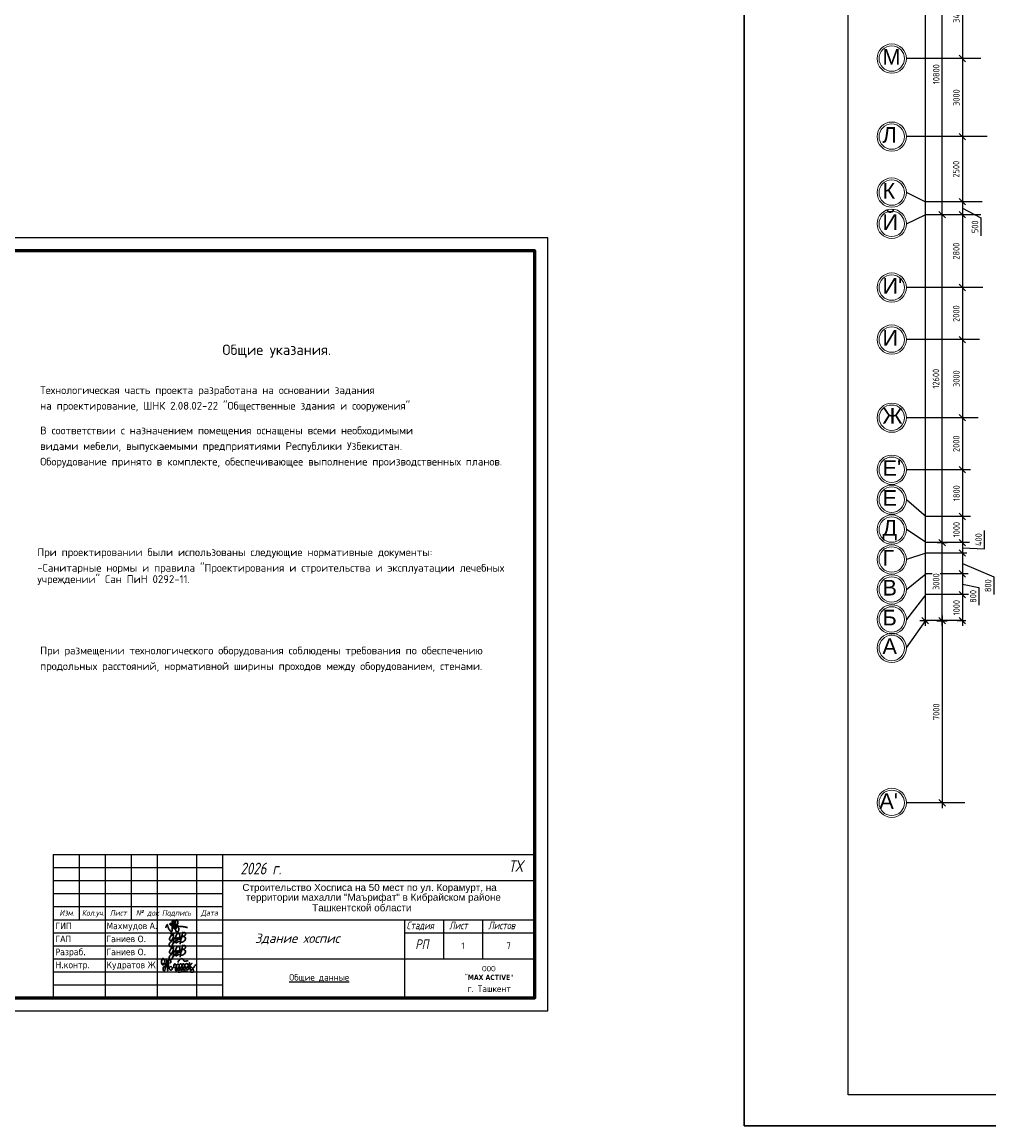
# Model space of a CAD drawing. Header units: millimetres. Extents: x 151654 to 877351, y 70322 to 154322.
# Tile 2 of 176: x 173458 to 210608, y 70322 to 112741. Entities that reach past the tile are written whole.
import ezdxf
from ezdxf.enums import TextEntityAlignment as Align

# ---------------------------------------------------------------- set-up
doc = ezdxf.new("R2010")
doc.units = ezdxf.units.MM
doc.linetypes.add('ACAD_ISO04W100', pattern=[30, 24, -3, 0, -3])
doc.layers.add('os', color=253, linetype='Continuous')
doc.styles.add('COMPLEX', font='isocpeur.ttf')
doc.styles.add('GOST', font='isocpeur.ttf')
doc.styles.get("Standard").update_dxf_attribs({"font": 'arial.ttf'})
doc.styles.add('style1', font='isocpeui.ttf', dxfattribs={"height": 80})
doc.styles.add('Tahoma', font='tahoma.ttf')
doc.styles.add('аббос', font='isocpeur.ttf')
doc.styles.add('ГОСТ 2.304', font='CS_Gost2304.shx')
doc.dimstyles.new('СПДС', dxfattribs={"dimscale": 100, "dimtxt": 2.5, "dimasz": 2.5, "dimexe": 2, "dimexo": 0.625, "dimgap": 1, "dimtad": 1, "dimdec": 0, "dimtxsty": 'ГОСТ 2.304', "dimblk": 'OBLIQUE', "dimblk1": 'OBLIQUE', "dimblk2": 'OBLIQUE', "dimcen": 2.5, "dimdle": 2, "dimadec": 0, "dimazin": 2, "dimtfac": 0.75, "dimtdec": 4, "dimtmove": 1, "dimatfit": 3, "dimfxl": 1, "dimtfill": 1, "dimtolj": 1, "dimarcsym": 1})

# ---------------------------------------------------------------- blocks, each defined once
blk = doc.blocks.new('_Oblique')
at = {"color": 0, "linetype": 'ByBlock', "lineweight": -2}
blk.add_line((-0.5, -0.5), (0.5, 0.5), dxfattribs=at)
blk = doc.blocks.new('*D1082')
at = {"color": 0, "lineweight": -2, "transparency": 16777216}
for p, q in [((210298, 114738), (209388, 114738)), ((209588, 114938), (209588, 111138)), ((210298, 111338), (209388, 111338))]:
    blk.add_line(p, q, dxfattribs=at)
at = {"color": 0, "lineweight": -2, "transparency": 16777216, "xscale": 250, "yscale": 250, "zscale": 250}
for p, rotation in [((209588, 114738), 90), ((209588, 111338), 270)]:
    blk.add_blockref('_Oblique', p, dxfattribs=dict(at, rotation=rotation))
at = {"color": 0, "transparency": 16777216, "insert": (209357, 113038), "char_height": 250, "attachment_point": 5, "rotation": 90, "style": 'ГОСТ 2.304', "bg_fill": 3, "box_fill_scale": 1.1, "bg_fill_color": 256, "bg_fill_true_color": 13158600, "bg_fill_transparency": 0}
blk.add_mtext('\\A1;3400', dxfattribs=at)
blk = doc.blocks.new('*D1083')
at = {"color": 0, "lineweight": -2, "transparency": 16777216}
for p, q in [((210298, 111338), (209388, 111338)), ((209588, 111538), (209588, 108138)), ((210544, 108338), (209388, 108338))]:
    blk.add_line(p, q, dxfattribs=at)
at = {"color": 0, "lineweight": -2, "transparency": 16777216, "xscale": 250, "yscale": 250, "zscale": 250}
for p, rotation in [((209588, 111338), 90), ((209588, 108338), 270)]:
    blk.add_blockref('_Oblique', p, dxfattribs=dict(at, rotation=rotation))
at = {"color": 0, "transparency": 16777216, "insert": (209357, 109838), "char_height": 250, "attachment_point": 5, "rotation": 90, "style": 'ГОСТ 2.304', "bg_fill": 3, "box_fill_scale": 1.1, "bg_fill_color": 256, "bg_fill_true_color": 13158600, "bg_fill_transparency": 0}
blk.add_mtext('\\A1;3000', dxfattribs=at)
blk = doc.blocks.new('*D1084')
at = {"color": 0, "lineweight": -2, "transparency": 16777216}
for p, q in [((210544, 108338), (209388, 108338)), ((209588, 108538), (209588, 105638)), ((210346, 105838), (209388, 105838))]:
    blk.add_line(p, q, dxfattribs=at)
at = {"color": 0, "lineweight": -2, "transparency": 16777216, "xscale": 250, "yscale": 250, "zscale": 250}
for p, rotation in [((209588, 108338), 90), ((209588, 105838), 270)]:
    blk.add_blockref('_Oblique', p, dxfattribs=dict(at, rotation=rotation))
at = {"color": 0, "transparency": 16777216, "insert": (209348, 107088), "char_height": 250, "attachment_point": 5, "rotation": 90, "style": 'ГОСТ 2.304', "bg_fill": 3, "box_fill_scale": 1.1, "bg_fill_color": 256, "bg_fill_true_color": 13158600, "bg_fill_transparency": 0}
blk.add_mtext('\\A1;2500', dxfattribs=at)
blk = doc.blocks.new('*D1085')
at = {"color": 0, "lineweight": -2, "transparency": 16777216}
for p, q in [((210346, 105838), (209388, 105838)), ((209588, 106038), (209588, 105138)), ((210297, 105338), (209388, 105338)), ((209588, 105588), (210303, 105219)), ((210303, 105219), (210303, 104531))]:
    blk.add_line(p, q, dxfattribs=at)
at = {"color": 0, "lineweight": -2, "transparency": 16777216, "xscale": 250, "yscale": 250, "zscale": 250, "rotation": 90}
blk.add_blockref('_Oblique', (209588, 105838), dxfattribs=at)
at = {"color": 0, "transparency": 16777216, "insert": (210073, 104875), "char_height": 250, "attachment_point": 5, "rotation": 90, "style": 'ГОСТ 2.304', "bg_fill": 3, "box_fill_scale": 1.1, "bg_fill_color": 256, "bg_fill_true_color": 13158600, "bg_fill_transparency": 0}
blk.add_mtext('\\A1;500', dxfattribs=at)
at = {"color": 0, "lineweight": -2, "transparency": 16777216, "xscale": 250, "yscale": 250, "zscale": 250, "rotation": 270}
blk.add_blockref('_Oblique', (209588, 105338), dxfattribs=at)
blk = doc.blocks.new('*D1086')
at = {"color": 0, "lineweight": -2, "transparency": 16777216}
for p, q in [((210297, 105338), (209388, 105338)), ((209588, 105538), (209588, 102338)), ((210371, 102538), (209388, 102538))]:
    blk.add_line(p, q, dxfattribs=at)
at = {"color": 0, "lineweight": -2, "transparency": 16777216, "xscale": 250, "yscale": 250, "zscale": 250}
for p, rotation in [((209588, 105338), 90), ((209588, 102538), 270)]:
    blk.add_blockref('_Oblique', p, dxfattribs=dict(at, rotation=rotation))
at = {"color": 0, "transparency": 16777216, "insert": (209353, 103938), "char_height": 250, "attachment_point": 5, "rotation": 90, "style": 'ГОСТ 2.304', "bg_fill": 3, "box_fill_scale": 1.1, "bg_fill_color": 256, "bg_fill_true_color": 13158600, "bg_fill_transparency": 0}
blk.add_mtext('\\A1;2800', dxfattribs=at)
blk = doc.blocks.new('*D1087')
at = {"color": 0, "lineweight": -2, "transparency": 16777216}
for p, q in [((209588, 102738), (209588, 100338)), ((210371, 102538), (209388, 102538)), ((210247, 100538), (209388, 100538))]:
    blk.add_line(p, q, dxfattribs=at)
at = {"color": 0, "lineweight": -2, "transparency": 16777216, "xscale": 250, "yscale": 250, "zscale": 250}
for p, rotation in [((209588, 102538), 90), ((209588, 100538), 270)]:
    blk.add_blockref('_Oblique', p, dxfattribs=dict(at, rotation=rotation))
at = {"color": 0, "transparency": 16777216, "insert": (209353, 101538), "char_height": 250, "attachment_point": 5, "rotation": 90, "style": 'ГОСТ 2.304', "bg_fill": 3, "box_fill_scale": 1.1, "bg_fill_color": 256, "bg_fill_true_color": 13158600, "bg_fill_transparency": 0}
blk.add_mtext('\\A1;2000', dxfattribs=at)
blk = doc.blocks.new('*D1088')
at = {"color": 0, "lineweight": -2, "transparency": 16777216}
for p, q in [((210247, 100538), (209388, 100538)), ((209588, 100738), (209588, 97338)), ((210198, 97538), (209388, 97538))]:
    blk.add_line(p, q, dxfattribs=at)
at = {"color": 0, "lineweight": -2, "transparency": 16777216, "xscale": 250, "yscale": 250, "zscale": 250}
for p, rotation in [((209588, 100538), 90), ((209588, 97538), 270)]:
    blk.add_blockref('_Oblique', p, dxfattribs=dict(at, rotation=rotation))
at = {"color": 0, "transparency": 16777216, "insert": (209357, 99038), "char_height": 250, "attachment_point": 5, "rotation": 90, "style": 'ГОСТ 2.304', "bg_fill": 3, "box_fill_scale": 1.1, "bg_fill_color": 256, "bg_fill_true_color": 13158600, "bg_fill_transparency": 0}
blk.add_mtext('\\A1;3000', dxfattribs=at)
blk = doc.blocks.new('*D1089')
at = {"color": 0, "lineweight": -2, "transparency": 16777216}
for p, q in [((209588, 97738), (209588, 95338)), ((210198, 97538), (209388, 97538)), ((209895, 95538), (209388, 95538))]:
    blk.add_line(p, q, dxfattribs=at)
at = {"color": 0, "lineweight": -2, "transparency": 16777216, "xscale": 250, "yscale": 250, "zscale": 250}
for p, rotation in [((209588, 97538), 90), ((209588, 95538), 270)]:
    blk.add_blockref('_Oblique', p, dxfattribs=dict(at, rotation=rotation))
at = {"color": 0, "transparency": 16777216, "insert": (209353, 96538), "char_height": 250, "attachment_point": 5, "rotation": 90, "style": 'ГОСТ 2.304', "bg_fill": 3, "box_fill_scale": 1.1, "bg_fill_color": 256, "bg_fill_true_color": 13158600, "bg_fill_transparency": 0}
blk.add_mtext('\\A1;2000', dxfattribs=at)
blk = doc.blocks.new('*D1090')
at = {"color": 0, "lineweight": -2, "transparency": 16777216}
for p, q in [((209895, 95538), (209388, 95538)), ((209588, 95738), (209588, 93538)), ((209895, 93738), (209388, 93738))]:
    blk.add_line(p, q, dxfattribs=at)
at = {"color": 0, "lineweight": -2, "transparency": 16777216, "xscale": 250, "yscale": 250, "zscale": 250}
for p, rotation in [((209588, 95538), 90), ((209588, 93738), 270)]:
    blk.add_blockref('_Oblique', p, dxfattribs=dict(at, rotation=rotation))
at = {"color": 0, "transparency": 16777216, "insert": (209363, 94638), "char_height": 250, "attachment_point": 5, "rotation": 90, "style": 'ГОСТ 2.304', "bg_fill": 3, "box_fill_scale": 1.1, "bg_fill_color": 256, "bg_fill_true_color": 13158600, "bg_fill_transparency": 0}
blk.add_mtext('\\A1;1800', dxfattribs=at)
blk = doc.blocks.new('*D1091')
at = {"color": 0, "lineweight": -2, "transparency": 16777216}
for p, q in [((209588, 93938), (209588, 92538)), ((209895, 93738), (209388, 93738)), ((209856, 92738), (209388, 92738))]:
    blk.add_line(p, q, dxfattribs=at)
at = {"color": 0, "transparency": 16777216, "insert": (209363, 93238), "char_height": 250, "attachment_point": 5, "rotation": 90, "style": 'ГОСТ 2.304', "bg_fill": 3, "box_fill_scale": 1.1, "bg_fill_color": 256, "bg_fill_true_color": 13158600, "bg_fill_transparency": 0}
blk.add_mtext('\\A1;1000', dxfattribs=at)
at = {"color": 0, "lineweight": -2, "transparency": 16777216, "xscale": 250, "yscale": 250, "zscale": 250}
for p, rotation in [((209588, 93738), 90), ((209588, 92738), 270)]:
    blk.add_blockref('_Oblique', p, dxfattribs=dict(at, rotation=rotation))
blk = doc.blocks.new('*D1092')
at = {"color": 0, "lineweight": -2, "transparency": 16777216}
for p, q in [((209588, 92938), (209588, 92138)), ((210438, 92500), (210438, 93206)), ((209856, 92738), (209388, 92738)), ((209588, 92538), (210438, 92500)), ((209757, 92338), (209388, 92338))]:
    blk.add_line(p, q, dxfattribs=at)
at = {"color": 0, "lineweight": -2, "transparency": 16777216, "xscale": 250, "yscale": 250, "zscale": 250}
for p, rotation in [((209588, 92738), 90), ((209588, 92338), 270)]:
    blk.add_blockref('_Oblique', p, dxfattribs=dict(at, rotation=rotation))
at = {"color": 0, "transparency": 16777216, "insert": (210213, 92853), "char_height": 250, "attachment_point": 5, "rotation": 90, "style": 'ГОСТ 2.304', "bg_fill": 3, "box_fill_scale": 1.1, "bg_fill_color": 256, "bg_fill_true_color": 13158600, "bg_fill_transparency": 0}
blk.add_mtext('\\A1;400', dxfattribs=at)
blk = doc.blocks.new('*D1093')
at = {"color": 0, "lineweight": -2, "transparency": 16777216}
for p, q in [((209588, 92538), (209588, 91338)), ((209757, 92338), (209388, 92338)), ((209588, 91938), (210800, 91426)), ((209816, 91538), (209388, 91538)), ((210800, 91426), (210800, 90739))]:
    blk.add_line(p, q, dxfattribs=at)
at = {"color": 0, "lineweight": -2, "transparency": 16777216, "xscale": 250, "yscale": 250, "zscale": 250}
for p, rotation in [((209588, 92338), 90), ((209588, 91538), 270)]:
    blk.add_blockref('_Oblique', p, dxfattribs=dict(at, rotation=rotation))
at = {"color": 0, "transparency": 16777216, "insert": (210575, 91082), "char_height": 250, "attachment_point": 5, "rotation": 90, "style": 'ГОСТ 2.304', "bg_fill": 3, "box_fill_scale": 1.1, "bg_fill_color": 256, "bg_fill_true_color": 13158600, "bg_fill_transparency": 0}
blk.add_mtext('\\A1;800', dxfattribs=at)
blk = doc.blocks.new('*D1094')
at = {"color": 0, "lineweight": -2, "transparency": 16777216}
for p, q in [((209588, 91738), (209588, 90538)), ((209816, 91538), (209388, 91538)), ((209588, 91138), (210227, 91016)), ((210227, 91016), (210227, 90328)), ((209822, 90738), (209388, 90738))]:
    blk.add_line(p, q, dxfattribs=at)
at = {"color": 0, "lineweight": -2, "transparency": 16777216, "xscale": 250, "yscale": 250, "zscale": 250, "rotation": 90}
blk.add_blockref('_Oblique', (209588, 91538), dxfattribs=at)
at = {"color": 0, "transparency": 16777216, "insert": (210002, 90672), "char_height": 250, "attachment_point": 5, "rotation": 90, "style": 'ГОСТ 2.304', "bg_fill": 3, "box_fill_scale": 1.1, "bg_fill_color": 256, "bg_fill_true_color": 13158600, "bg_fill_transparency": 0}
blk.add_mtext('\\A1;800', dxfattribs=at)
at = {"color": 0, "lineweight": -2, "transparency": 16777216, "xscale": 250, "yscale": 250, "zscale": 250, "rotation": 270}
blk.add_blockref('_Oblique', (209588, 90738), dxfattribs=at)
blk = doc.blocks.new('*D1095')
at = {"color": 0, "lineweight": -2, "transparency": 16777216}
for p, q in [((209588, 90938), (209588, 89538)), ((209822, 90738), (209388, 90738)), ((209727, 89738), (209388, 89738))]:
    blk.add_line(p, q, dxfattribs=at)
at = {"color": 0, "transparency": 16777216, "insert": (209363, 90238), "char_height": 250, "attachment_point": 5, "rotation": 90, "style": 'ГОСТ 2.304', "bg_fill": 3, "box_fill_scale": 1.1, "bg_fill_color": 256, "bg_fill_true_color": 13158600, "bg_fill_transparency": 0}
blk.add_mtext('\\A1;1000', dxfattribs=at)
at = {"color": 0, "lineweight": -2, "transparency": 16777216, "xscale": 250, "yscale": 250, "zscale": 250}
for p, rotation in [((209588, 90738), 90), ((209588, 89738), 270)]:
    blk.add_blockref('_Oblique', p, dxfattribs=dict(at, rotation=rotation))
blk = doc.blocks.new('*D1155')
at = {"color": 0, "lineweight": -2, "transparency": 16777216}
for p, q in [((208809, 89538), (208809, 92938)), ((208623, 92738), (209009, 92738)), ((208613, 89738), (209009, 89738))]:
    blk.add_line(p, q, dxfattribs=at)
at = {"color": 0, "lineweight": -2, "transparency": 16777216, "xscale": 250, "yscale": 250, "zscale": 250}
for p, rotation in [((208809, 92738), 90), ((208809, 89738), 270)]:
    blk.add_blockref('_Oblique', p, dxfattribs=dict(at, rotation=rotation))
at = {"color": 0, "transparency": 16777216, "insert": (208578, 91238), "char_height": 250, "attachment_point": 5, "rotation": 90, "style": 'ГОСТ 2.304', "bg_fill": 3, "box_fill_scale": 1.1, "bg_fill_color": 256, "bg_fill_true_color": 13158600, "bg_fill_transparency": 0}
blk.add_mtext('\\A1;3000', dxfattribs=at)
blk = doc.blocks.new('*D1156')
at = {"color": 0, "lineweight": -2, "transparency": 16777216}
for p, q in [((209105, 105338), (208609, 105338)), ((208809, 92538), (208809, 105538)), ((208623, 92738), (209009, 92738))]:
    blk.add_line(p, q, dxfattribs=at)
at = {"color": 0, "lineweight": -2, "transparency": 16777216, "xscale": 250, "yscale": 250, "zscale": 250}
for p, rotation in [((208809, 105338), 90), ((208809, 92738), 270)]:
    blk.add_blockref('_Oblique', p, dxfattribs=dict(at, rotation=rotation))
at = {"color": 0, "transparency": 16777216, "insert": (208574, 99038), "char_height": 250, "attachment_point": 5, "rotation": 90, "style": 'ГОСТ 2.304', "bg_fill": 3, "box_fill_scale": 1.1, "bg_fill_color": 256, "bg_fill_true_color": 13158600, "bg_fill_transparency": 0}
blk.add_mtext('\\A1;12600', dxfattribs=at)
blk = doc.blocks.new('*D1096')
at = {"color": 0, "lineweight": -2, "transparency": 16777216}
for p, q in [((208809, 105138), (208809, 116338)), ((209074, 116138), (208609, 116138)), ((209105, 105338), (208609, 105338))]:
    blk.add_line(p, q, dxfattribs=at)
at = {"color": 0, "lineweight": -2, "transparency": 16777216, "xscale": 250, "yscale": 250, "zscale": 250}
for p, rotation in [((208809, 116138), 90), ((208809, 105338), 270)]:
    blk.add_blockref('_Oblique', p, dxfattribs=dict(at, rotation=rotation))
at = {"color": 0, "transparency": 16777216, "insert": (208584, 110738), "char_height": 250, "attachment_point": 5, "rotation": 90, "style": 'ГОСТ 2.304', "bg_fill": 3, "box_fill_scale": 1.1, "bg_fill_color": 256, "bg_fill_true_color": 13158600, "bg_fill_transparency": 0}
blk.add_mtext('\\A1;10800', dxfattribs=at)
blk = doc.blocks.new('*D1172')
at = {"color": 0, "lineweight": -2, "transparency": 16777216}
for p, q in [((208159, 145253), (208159, 89538)), ((208117, 145053), (207959, 145053)), ((208268, 89738), (207959, 89738))]:
    blk.add_line(p, q, dxfattribs=at)
at = {"color": 0, "lineweight": -2, "transparency": 16777216, "xscale": 250, "yscale": 250, "zscale": 250}
for p, rotation in [((208159, 145053), 90), ((208159, 89738), 270)]:
    blk.add_blockref('_Oblique', p, dxfattribs=dict(at, rotation=rotation))
at = {"color": 0, "transparency": 16777216, "insert": (207929, 117396), "char_height": 250, "attachment_point": 5, "rotation": 90, "style": 'ГОСТ 2.304', "bg_fill": 3, "box_fill_scale": 1.1, "bg_fill_color": 256, "bg_fill_true_color": 13158600, "bg_fill_transparency": 0}
blk.add_mtext('\\A1;55315', dxfattribs=at)
blk = doc.blocks.new('*D1173')
at = {"color": 0, "lineweight": -2, "transparency": 16777216}
for p, q in [((208809, 89938), (208809, 82538)), ((208613, 89738), (209009, 89738)), ((209687, 82738), (208609, 82738))]:
    blk.add_line(p, q, dxfattribs=at)
at = {"color": 0, "lineweight": -2, "transparency": 16777216, "xscale": 250, "yscale": 250, "zscale": 250}
for p, rotation in [((208809, 89738), 90), ((208809, 82738), 270)]:
    blk.add_blockref('_Oblique', p, dxfattribs=dict(at, rotation=rotation))
at = {"color": 0, "transparency": 16777216, "insert": (208584, 86238), "char_height": 250, "attachment_point": 5, "rotation": 90, "style": 'ГОСТ 2.304', "bg_fill": 3, "box_fill_scale": 1.1, "bg_fill_color": 256, "bg_fill_true_color": 13158600, "bg_fill_transparency": 0}
blk.add_mtext('\\A1;7000', dxfattribs=at)
blk = doc.blocks.new('A$C4c4061ee')
at = {"color": 184, "lineweight": 30}
blk.add_spline([(-39.7, -7.1), (-36.8, 4), (-34, 7.9), (-31.2, -0.1), (-24.1, -16.2), (-16.7, -23.5), (-13.9, -23.5), (-12.5, -17.9), (-12.5, 12.7), (-8.3, 24.8), (-4.4, 27), (-3.4, 21.4), (-5.7, 12.9), (-4.4, 8), (-4.4, -10), (-2, -12.6), (3.3, -10), (9.6, 6.1), (12.6, 19.5), (7.6, 28.9), (4.7, 26.6), (2.4, 16.6), (1.1, -1.2), (2.9, -14.2), (6.8, -24.8), (10.9, -24.8), (15, -21.3), (16.5, -17.2), (16.5, -9.9), (12, 2), (5.9, 7.4), (-2.7, 10.3), (-10, 12.1), (-17, 12.1), (-21.5, 11.2), (-22.5, 7.7), (-20, 5.4), (-14, 3.7), (-0.7, 1.8), (11, 0.5), (22.2, -1.2), (37.6, -2.6), (43.5, -3.6), (49.3, -4.5), (54.9, -6.4)], degree=3, dxfattribs=at)
blk = doc.blocks.new('x2')
at = {"color": 184, "lineweight": 30}
for points in [[(78585, 16823), (78585, 16800), (78578, 16780), (78566, 16779), (78552, 16793), (78544, 16821), (78544, 16860), (78552, 16896), (78564, 16910), (78580, 16912), (78601, 16877), (78616, 16818), (78621, 16768), (78619, 16720), (78611, 16676), (78602, 16660), (78593, 16657), (78581, 16669), (78573, 16701), (78576, 16724), (78584, 16740), (78594, 16748), (78603, 16750)], [(78621, 16751), (78648, 16780), (78651, 16827), (78645, 16873), (78641, 16894), (78640, 16890), (78642, 16883), (78649, 16847), (78651, 16827), (78656, 16789), (78660, 16746), (78664, 16706), (78667, 16672), (78670, 16661), (78668, 16666), (78667, 16673), (78662, 16732), (78659, 16755), (78657, 16779), (78656, 16786), (78664, 16778), (78674, 16781), (78681, 16806), (78681, 16850), (78685, 16876), (78696, 16889), (78711, 16888), (78728, 16865), (78731, 16843), (78727, 16825), (78716, 16823), (78709, 16824)], [(78886, 16827), (78881, 16847), (78905, 16877), (78937, 16904), (78959, 16908), (78977, 16898), (78986, 16880), (78997, 16864), (79013, 16858), (79041, 16860), (79061, 16865), (79080, 16864), (79086, 16862)], [(78681, 16802), (78685, 16767), (78695, 16721), (78707, 16692), (78720, 16679), (78739, 16676), (78754, 16683), (78761, 16706), (78756, 16725), (78748, 16738), (78736, 16746), (78724, 16744), (78721, 16737)], [(78797, 16717), (78799, 16789), (78806, 16801), (78818, 16800), (78841, 16772), (78848, 16732), (78854, 16681), (78849, 16663), (78835, 16661), (78825, 16677), (78828, 16710), (78841, 16744), (78856, 16774), (78870, 16795), (78889, 16793), (78903, 16760), (78909, 16701), (78909, 16673), (78892, 16667), (78877, 16683), (78882, 16713), (78895, 16740), (78901, 16769), (78910, 16791), (78930, 16803), (78950, 16791), (78958, 16755), (78963, 16717), (78965, 16682), (78952, 16673), (78932, 16676), (78931, 16706), (78946, 16742), (78966, 16782), (78978, 16800), (79002, 16799), (79017, 16771), (79021, 16716), (79017, 16685), (79006, 16671), (78991, 16674), (78983, 16708), (78998, 16742), (79019, 16775), (79039, 16800), (79068, 16805), (79086, 16776), (79091, 16716), (79082, 16687), (79061, 16684), (79050, 16697), (79066, 16740), (79088, 16767), (79107, 16798), (79110, 16823), (79111, 16819), (79125, 16691), (79125, 16695), (79121, 16755), (79122, 16767), (79132, 16785), (79154, 16805), (79162, 16810), (79158, 16808)], [(78879, 16636), (78919, 16635), (78966, 16642), (79009, 16647), (79042, 16654), (79068, 16654)], [(79121, 16760), (79131, 16746), (79145, 16737), (79160, 16728), (79174, 16710), (79187, 16686), (79192, 16665), (79190, 16644), (79182, 16633), (79161, 16630), (79145, 16632), (79135, 16643), (79134, 16657), (79144, 16670), (79157, 16684), (79172, 16700), (79187, 16716), (79206, 16740), (79225, 16769), (79240, 16791)]]:
    blk.add_spline(points, degree=3, dxfattribs=at)
blk = doc.blocks.new('Odil Ganiyev')
at = {"color": 184, "lineweight": 30}
for points in [[(278009, -189095), (278081, -189029), (278139, -189055), (278204, -188993)], [(278218, -189288), (278220, -189298), (278251, -189229), (278258, -189294), (278315, -189206), (278295, -189231), (278320, -189288), (278380, -189198), (278355, -189239), (278384, -189286), (278449, -189192), (278428, -189223), (278438, -189281), (278515, -189197), (278494, -189208), (278505, -189282), (278604, -188932), (278563, -189514)], [(278174, -189155), (278173, -189633), (278135, -189699), (278036, -189702), (278008, -189605), (278074, -189469), (278128, -189405), (278218, -189288)], [(278213, -189509), (278316, -189388), (278340, -189483), (278421, -189425), (278521, -189382)]]:
    blk.add_spline(points, degree=3, dxfattribs=at)
for points, knots in [([(278396, -189316), (278466, -189243), (278495, -189145), (278487, -189009), (278378, -188944), (278332, -188998), (278319, -189020), (278305, -189050), (278280, -189134), (278300, -189288), (278388, -189386)], [0, 0, 0, 0, 210.331661, 341.544209, 437.993539, 521.209993, 521.209993, 521.209993, 602.643394, 823.015149, 823.015149, 823.015149, 823.015149]), ([(278604, -188939), (278630, -188908), (278658, -188890), (278746, -188897), (278776, -188980), (278743, -189054), (278691, -189101), (278617, -189118)], [0, 0, 0, 0, 59.301687, 137.83445, 232.671471, 306.955654, 371.443461, 371.443461, 371.443461, 371.443461]), ([(278093, -189111), (278063, -189124), (277979, -189180), (277976, -189469), (278121, -189357), (278159, -189260), (278167, -189222)], [0, 0, 0, 0, 84.01965, 319.3343, 434.006974, 519.963926, 519.963926, 519.963926, 519.963926]), ([(278167, -189222), (278181, -189151), (278171, -189084), (278111, -189103), (278093, -189111)], [526.826092, 526.826092, 526.826092, 526.826092, 665.559085, 706.396126, 706.396126, 706.396126, 706.396126]), ([(278617, -189118), (278680, -189058), (278780, -189127), (278817, -189262), (278675, -189400), (278595, -189412), (278531, -189410)], [498.211239, 498.211239, 498.211239, 498.211239, 560.962433, 628.560844, 789.184895, 992.203079, 992.203079, 992.203079, 992.203079])]:
    blk.add_open_spline(points, degree=3, knots=knots, dxfattribs=at)

msp = doc.modelspace()

# ---------------------------------------------------------------- linework, layer by layer
for p, q in [((174654.3, 80748.1), (193154.3, 80748.1)), ((174654.3, 80748.1), (174654.3, 75248.1)), ((175654.3, 80748.1), (175654.3, 78248.1)), ((176654.3, 80748.1), (176654.3, 75248.1)), ((177654.3, 80748.1), (177654.3, 78248.1)), ((178654.3, 80748.1), (178654.3, 75248.1)), ((180154.3, 80748.1), (180154.3, 75248.1)), ((181154.3, 80748.1), (181154.3, 75248.1)), ((174654.3, 80248.1), (181154.3, 80248.1)), ((174654.3, 79748.1), (193154.3, 79748.1)), ((174654.3, 79248.1), (181154.3, 79248.1)), ((174654.3, 78748.1), (181154.3, 78748.1)), ((174654.3, 78248.1), (193154.3, 78248.1)), ((188154.3, 78248.1), (188154.3, 75248.1)), ((189654.3, 78248.1), (189654.3, 76748.1)), ((191154.3, 78248.1), (191154.3, 76748.1)), ((174654.3, 77748.1), (181154.3, 77748.1)), ((188154.3, 77748.1), (193154.3, 77748.1)), ((174654.3, 77248.1), (181154.3, 77248.1)), ((174654.3, 76748.1), (193154.3, 76748.1)), ((174654.3, 76248.1), (181154.3, 76248.1)), ((174654.3, 75748.1), (181154.3, 75748.1))]:
    msp.add_line(p, q)
at = {"color": 5, "lineweight": 30}
msp.add_lwpolyline([(201204.1, 70322.5), (201204.1, 154322.5), (320004.1, 154322.5), (320004.1, 70322.5)], close=True, dxfattribs=at)
for points in [[(205204.1, 71522.5), (205204.1, 153122.5), (318804.1, 153122.5), (318804.1, 71522.5)], [(151654.3, 74748.1), (193654.3, 74748.1), (193654.3, 104448.1), (151654.3, 104448.1)]]:
    msp.add_lwpolyline(points, close=True)
at = {"linetype": 'Continuous', "lineweight": 60, "ltscale": 200}
msp.add_lwpolyline([(153654.3, 75248.1), (193154.3, 75248.1), (193154.3, 103948.1), (153654.3, 103948.1)], close=True, dxfattribs=at)
at = {"layer": 'os'}
for p, q in [((208922.3, 111338.4), (207436.4, 111338.4)), ((208922.3, 108338.4), (207436.4, 108338.4)), ((208922.3, 105838.4), (208157.1, 105838.4)), ((208922.3, 105338.4), (208157.1, 105338.4)), ((208922.3, 102538.4), (207436.4, 102538.4)), ((208922.3, 100538.4), (207436.4, 100538.4)), ((208922.3, 97538.4), (207436.4, 97538.4)), ((208922.3, 95538.4), (207436.4, 95538.4)), ((208922.3, 93738.4), (208199.2, 93738.4)), ((208922.3, 92738.4), (208199.2, 92738.4)), ((208922.3, 92338.4), (208179.3, 92338.4)), ((208922.3, 91538.4), (208179.3, 91538.4)), ((208922.3, 90738.4), (208179.3, 90738.4)), ((208922.3, 89738.4), (208179.3, 89738.4)), ((208922.3, 82738.4), (207436.4, 82738.4))]:
    msp.add_line(p, q, dxfattribs=at)
at = {"layer": 'os', "linetype": 'ACAD_ISO04W100', "ltscale": 40}
for p, q in [((209601.8, 111338.4), (208922.3, 111338.4)), ((209601.8, 108338.4), (208922.3, 108338.4)), ((209601.8, 105838.4), (208922.3, 105838.4)), ((209601.8, 105338.4), (208922.3, 105338.4)), ((209601.8, 102538.4), (208922.3, 102538.4)), ((209601.8, 100538.4), (208922.3, 100538.4)), ((209601.8, 97538.4), (208922.3, 97538.4)), ((209601.8, 95538.4), (208922.3, 95538.4)), ((209601.8, 93738.4), (208922.3, 93738.4)), ((209601.8, 92738.4), (208922.3, 92738.4)), ((209601.8, 92338.4), (208922.3, 92338.4)), ((209601.8, 91538.4), (208922.3, 91538.4)), ((209601.8, 90738.4), (208922.3, 90738.4)), ((209601.8, 89738.4), (208922.3, 89738.4)), ((209601.8, 82738.4), (208922.3, 82738.4))]:
    msp.add_line(p, q, dxfattribs=at)
at = {"layer": 'os', "color": 0}
for points in [[(208157.1, 105838.4), (207436.4, 106188.4)], [(207436.4, 104988.4), (208157.1, 105338.4)], [(207436.4, 94388.4), (208199.2, 93738.4)], [(208199.2, 92738.4), (207436.4, 93238.4)], [(208179.3, 92338.4), (207436.4, 92088.4)], [(207436.4, 90938.4), (208179.3, 91538.4)], [(208179.3, 90738.4), (207436.4, 89788.4)], [(207436.4, 88688.4), (208179.3, 89738.4)]]:
    msp.add_lwpolyline(points, dxfattribs=at)
at = {"layer": 'os', "color": 0, "lineweight": 0}
for centre, radius in [((206873.9, 111338.4), 562.5), ((206873.9, 111338.4), 487.5), ((206873.9, 108338.4), 562.5), ((206873.9, 108338.4), 487.5), ((206873.9, 106188.4), 562.5), ((206873.9, 106188.4), 487.5), ((206873.9, 104988.4), 562.5), ((206873.9, 104988.4), 487.5), ((206873.9, 102538.4), 562.5), ((206873.9, 102538.4), 487.5), ((206873.9, 100538.4), 562.5), ((206873.9, 100538.4), 487.5), ((206873.9, 97538.4), 562.5), ((206873.9, 97538.4), 487.5), ((206873.9, 95538.4), 562.5), ((206873.9, 95538.4), 487.5), ((206873.9, 94388.4), 562.5), ((206873.9, 94388.4), 487.5), ((206873.9, 93238.4), 562.5), ((206873.9, 93238.4), 487.5), ((206873.9, 92088.4), 562.5), ((206873.9, 92088.4), 487.5), ((206873.9, 90938.4), 562.5), ((206873.9, 90938.4), 487.5), ((206873.9, 89788.4), 562.5), ((206873.9, 89788.4), 487.5), ((206873.9, 88688.4), 562.5), ((206873.9, 88688.4), 487.5), ((206873.9, 82738.4), 562.5), ((206873.9, 82738.4), 487.5)]:
    msp.add_circle(centre, radius, dxfattribs=at)

# ---------------------------------------------------------------- block references
for name, p, xscale, yscale, zscale in [('A$C4c4061ee', (179333.7, 77998.4), 8.784880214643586, 8.784880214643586, 8.784880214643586), ('x2', (30507.3, 44823.3), 1.888273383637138, 1.888273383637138, 1.888273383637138)]:
    msp.add_blockref(name, p, dxfattribs=dict(xscale=xscale, yscale=yscale, zscale=zscale))
at = {"xscale": 0.7473481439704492, "yscale": 0.7473481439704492, "zscale": 0.7473481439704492, "rotation": 351.5695638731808}
for p in [(-5640.4, 247931.1), (-5640.4, 247431.1)]:
    msp.add_blockref('Odil Ganiyev', p, dxfattribs=at)

# ---------------------------------------------------------------- texts
at = {"ltscale": 50}
for s, p in [('М', (206515.8, 111104.8)), ('Л', (206515.8, 108104.8)), ('К', (206515.8, 105954.8)), ('Й', (206515.8, 104754.8)), ("И'", (206515.8, 102304.8)), ('И', (206515.8, 100304.8)), ('Ж', (206515.8, 97304.8)), ("Е'", (206515.8, 95304.8)), ('Е', (206515.8, 94154.8)), ('Д', (206515.8, 93004.8)), ('Г', (206515.8, 91854.8)), ('В', (206515.8, 90704.8)), ('Б', (206515.8, 89554.8)), ('A', (206515.8, 88454.8)), ("A'", (206394, 82504.8))]:
    msp.add_text(s, height=600, dxfattribs=at).set_placement(p)
for s, height, style, p in [('Общие указания.', 400, 'GOST', (181154.3, 99948.1)), ('Технологическая часть проекта разработана на основании задания', 300, 'GOST', (174154.3, 98448.1)), ('на проектирование, ШНК 2.08.02-22 "Общественные здания и сооружения"', 300, 'GOST', (174154.3, 97848.1)), ('В соответствии с назначением помещения оснащены всеми необходимыми', 300, 'GOST', (174154.3, 96899.3)), ('видами мебели, выпускаемыми предприятиями Республики Узбекистан.', 300, 'GOST', (174154.3, 96299.3)), ('Оборудование принято в комплекте, обеспечивающее выполнение производственных планов.', 300, 'GOST', (174154.3, 95699.3)), ('При проектировании были использованы следующие нормативные документы:', 300, 'GOST', (174042.6, 92220.6)), ('-Санитарные нормы и правила "Проектирования и строительства и эксплуатации лечебных', 300, 'GOST', (174042.6, 91619.8)), ('учреждении" Сан ПиН 0292-11.', 300, 'GOST', (174042.6, 91185.2)), ('При размещении технологического оборудования соблюдены требования по обеспечению', 300, 'GOST', (174154.3, 88443.6)), ('продольных расстояний, нормативной ширины проходов между оборудованием, стенами.', 300, 'GOST', (174154.3, 87843.6)), ('Здание хоспис', 359.61, 'style1', (182402.3, 77355))]:
    msp.add_text(s, height=height, dxfattribs=dict(style=style)).set_placement(p)
at = {"style": 'style1', "width": 0.8}
for s, height, p in [('2026 г.', 449.21, (181850.6, 79988.7)), ('ТХ', 449.21, (192155.4, 80083.5)), ('Изм.', 225, (174891.5, 78397.7)), ('Кол.уч.', 225, (175756.1, 78397.7)), ('Лист', 225, (176826, 78397.7)), ('№ док', 225, (177829.6, 78397.7)), ('Подпись', 225, (178829.6, 78397.7)), ('Дата', 225, (180329.6, 78397.7)), ('Стадия', 297, (188232.3, 77879.9)), ('Лист', 297, (189869, 77879.9)), ('Листов', 297, (191369, 77879.9)), ('РП', 371.25, (188569, 77120.7))]:
    msp.add_text(s, height=height, dxfattribs=at).set_placement(p)
for s, p in [('Строительство Хосписа на 50 мест по ул. Корамурт, на', (181923.6, 79351)), ('территории махалли "Маърифат" в Кибрайском районе', (182062.6, 78974)), ('Ташкентской области', (184605.1, 78572.5))]:
    msp.add_text(s, height=270.75).set_placement(p)
at = {"linetype": 'Continuous', "lineweight": 25, "style": 'Tahoma'}
for s, p in [('ГИП', (174744.4, 77884.2)), ('Махмудов А.', (176702.4, 77884.2)), ('ГАП', (174743.9, 77384.2)), ('Ганиев О.', (176702.4, 77384.2)), ('Разраб.', (174743.9, 76884.2)), ('Ганиев О.', (176702.4, 76884.2)), ('Н.контр.', (174744.4, 76384.2)), ('Кудратов Ж.', (176702.4, 76384.2))]:
    msp.add_text(s, height=250, dxfattribs=at).set_placement(p)
at = {"ltscale": 100, "style": 'COMPLEX'}
msp.add_text('г. Ташкент', height=250, dxfattribs=at).set_placement((192237.6, 75470.4), align=Align.RIGHT)
at = {"char_height": 250, "width": 1500, "attachment_point": 5, "style": 'аббос'}
for s, insert in [('{\\C7;1}', (190404.3, 77248.1)), ('{\\C7;7}', (192154.3, 77248.1))]:
    msp.add_mtext(s, dxfattribs=dict(at, insert=insert))
at = {"ltscale": 100, "insert": (191393.2, 76195.9), "char_height": 250, "width": 3120.847, "attachment_point": 5, "style": 'COMPLEX'}
msp.add_mtext('\\pt2727.3;{\\H0.8x;ООО\\P"\\fTahoma|b1|i0|c204|p34;MAX ACTIVE\\fTahoma|b0|i0|c204|p34;"}', dxfattribs=at)
at = {"ltscale": 100, "transparency": 33554687, "insert": (184874, 75998.1), "char_height": 250, "width": 6560.243, "attachment_point": 5, "style": 'GOST'}
msp.add_mtext('{\\LОбщие данные}', dxfattribs=at)

# ---------------------------------------------------------------- next in the draw order: dimensions: what is measured, and where the dimension line sits
dim = msp.add_linear_dim(base=(209587.7, 111338.4), p1=(210360.4, 114738.4), p2=(210360.3, 111338.4), angle=90, dimstyle='СПДС')
dim.commit()
dim.dimension.update_dxf_attribs({"geometry": '*D1082', "text_midpoint": (209357.5, 113038.4)})

# ---------------------------------------------------------------- next in the draw order: dimensions: what is measured, and where the dimension line sits
dim = msp.add_linear_dim(base=(209587.7, 108338.4), p1=(210360.3, 111338.4), p2=(210606.7, 108338.4), angle=90, dimstyle='СПДС')
dim.commit()
dim.dimension.update_dxf_attribs({"geometry": '*D1083', "text_midpoint": (209357.5, 109838.4)})

# ---------------------------------------------------------------- next in the draw order: dimensions: what is measured, and where the dimension line sits
dim = msp.add_linear_dim(base=(209587.7, 105838.4), p1=(210606.7, 108338.4), p2=(210408.6, 105838.4), angle=90, dimstyle='СПДС')
dim.commit()
dim.dimension.update_dxf_attribs({"geometry": '*D1084', "text_midpoint": (209347.8, 107088.4)})

# ---------------------------------------------------------------- next in the draw order: dimensions: what is measured, and where the dimension line sits
dim = msp.add_linear_dim(base=(209587.7, 105338.4), p1=(210408.6, 105838.4), p2=(210359.3, 105338.4), angle=90, dimstyle='СПДС')
dim.commit()
dim.dimension.update_dxf_attribs({"geometry": '*D1085', "text_midpoint": (210303.4, 105118.8), "dimtype": 160})

# ---------------------------------------------------------------- next in the draw order: dimensions: what is measured, and where the dimension line sits
dim = msp.add_linear_dim(base=(209587.7, 102538.4), p1=(210359.3, 105338.4), p2=(210433.2, 102538.4), angle=90, dimstyle='СПДС')
dim.commit()
dim.dimension.update_dxf_attribs({"geometry": '*D1086', "text_midpoint": (209353, 103938.4)})

# ---------------------------------------------------------------- next in the draw order: dimensions: what is measured, and where the dimension line sits
dim = msp.add_linear_dim(base=(209587.7, 100538.4), p1=(210433.2, 102538.4), p2=(210309.8, 100538.4), angle=90, dimstyle='СПДС')
dim.commit()
dim.dimension.update_dxf_attribs({"geometry": '*D1087', "text_midpoint": (209353, 101538.4)})

# ---------------------------------------------------------------- next in the draw order: dimensions: what is measured, and where the dimension line sits
dim = msp.add_linear_dim(base=(209587.7, 97538.4), p1=(210309.8, 100538.4), p2=(210260.5, 97538.4), angle=90, dimstyle='СПДС')
dim.commit()
dim.dimension.update_dxf_attribs({"geometry": '*D1088', "text_midpoint": (209357.5, 99038.4)})

# ---------------------------------------------------------------- next in the draw order: dimensions: what is measured, and where the dimension line sits
dim = msp.add_linear_dim(base=(209587.7, 95538.4), p1=(210260.5, 97538.4), p2=(209957.8, 95538.4), angle=90, dimstyle='СПДС')
dim.commit()
dim.dimension.update_dxf_attribs({"geometry": '*D1089', "text_midpoint": (209353, 96538.4)})

# ---------------------------------------------------------------- next in the draw order: dimensions: what is measured, and where the dimension line sits
dim = msp.add_linear_dim(base=(209587.7, 93738.4), p1=(209957.8, 95538.4), p2=(209957.8, 93738.4), angle=90, dimstyle='СПДС')
dim.commit()
dim.dimension.update_dxf_attribs({"geometry": '*D1090', "text_midpoint": (209362.7, 94638.4)})

# ---------------------------------------------------------------- next in the draw order: dimensions: what is measured, and where the dimension line sits
dim = msp.add_linear_dim(base=(209587.7, 92738.4), p1=(209957.8, 93738.4), p2=(209918.2, 92738.4), angle=90, dimstyle='СПДС')
dim.commit()
dim.dimension.update_dxf_attribs({"geometry": '*D1091', "text_midpoint": (209587.7, 93238.4), "dimtype": 160})

# ---------------------------------------------------------------- next in the draw order: dimensions: what is measured, and where the dimension line sits
dim = msp.add_linear_dim(base=(209587.7, 92338.4), p1=(209918.2, 92738.4), p2=(209819.4, 92338.4), angle=90, dimstyle='СПДС')
dim.commit()
dim.dimension.update_dxf_attribs({"geometry": '*D1092', "text_midpoint": (210437.7, 92600), "dimtype": 160})

# ---------------------------------------------------------------- next in the draw order: dimensions: what is measured, and where the dimension line sits
dim = msp.add_linear_dim(base=(209587.7, 91538.4), p1=(209819.4, 92338.4), p2=(209878.7, 91538.4), angle=90, dimstyle='СПДС')
dim.commit()
dim.dimension.update_dxf_attribs({"geometry": '*D1093', "text_midpoint": (210800.4, 91326.1), "dimtype": 160})

# ---------------------------------------------------------------- next in the draw order: dimensions: what is measured, and where the dimension line sits
dim = msp.add_linear_dim(base=(209587.7, 90738.4), p1=(209878.7, 91538.4), p2=(209884.7, 90738.4), angle=90, dimstyle='СПДС')
dim.commit()
dim.dimension.update_dxf_attribs({"geometry": '*D1094', "text_midpoint": (210227.4, 90916), "dimtype": 160})

# ---------------------------------------------------------------- next in the draw order: dimensions: what is measured, and where the dimension line sits
dim = msp.add_linear_dim(base=(209587.7, 89738.4), p1=(209884.7, 90738.4), p2=(209789.4, 89738.4), angle=90, dimstyle='СПДС')
dim.commit()
dim.dimension.update_dxf_attribs({"geometry": '*D1095', "text_midpoint": (209587.7, 90238.4), "dimtype": 160})

# ---------------------------------------------------------------- next in the draw order: dimensions: what is measured, and where the dimension line sits
dim = msp.add_linear_dim(base=(208808.6, 92738.4), p1=(208550.8, 89738.4), p2=(208560.7, 92738.4), angle=90, dimstyle='СПДС')
dim.commit()
dim.dimension.update_dxf_attribs({"geometry": '*D1155', "text_midpoint": (208578.4, 91238.4)})

# ---------------------------------------------------------------- next in the draw order: dimensions: what is measured, and where the dimension line sits
dim = msp.add_linear_dim(base=(208808.6, 105338.4), p1=(208560.7, 92738.4), p2=(209167.1, 105338.4), angle=90, dimstyle='СПДС')
dim.commit()
dim.dimension.update_dxf_attribs({"geometry": '*D1156', "text_midpoint": (208573.9, 99038.4)})

# ---------------------------------------------------------------- next in the draw order: dimensions: what is measured, and where the dimension line sits
dim = msp.add_linear_dim(base=(208808.6, 116138.4), p1=(209167.1, 105338.4), p2=(209136.2, 116138.4), angle=90, dimstyle='СПДС')
dim.commit()
dim.dimension.update_dxf_attribs({"geometry": '*D1096', "text_midpoint": (208583.6, 110738.4)})

# ---------------------------------------------------------------- next in the draw order: dimensions: what is measured, and where the dimension line sits
dim = msp.add_linear_dim(base=(208159.4, 89738.4), p1=(208179.3, 145053.4), p2=(208330.8, 89738.4), angle=90, dimstyle='СПДС')
dim.commit()
dim.dimension.update_dxf_attribs({"geometry": '*D1172', "text_midpoint": (207929.2, 117395.9)})

# ---------------------------------------------------------------- next in the draw order: dimensions: what is measured, and where the dimension line sits
dim = msp.add_linear_dim(base=(208808.6, 82738.4), p1=(208550.8, 89738.4), p2=(209749.8, 82738.4), angle=90, dimstyle='СПДС')
dim.commit()
dim.dimension.update_dxf_attribs({"geometry": '*D1173', "text_midpoint": (208583.6, 86238.4)})

doc.saveas('drawing.dxf')
